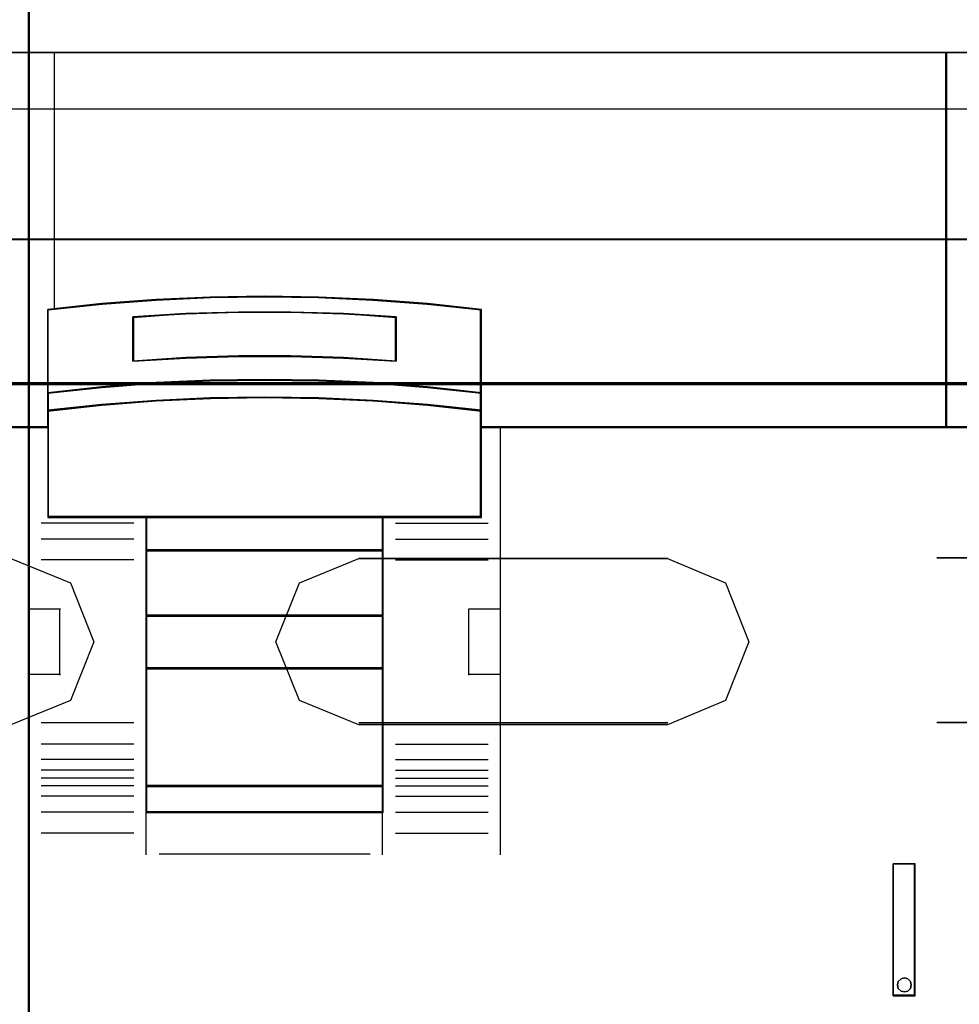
# Model space of a CAD drawing. Header units: millimetres. Extents: x 18084 to 52399, y 38174 to 56392.
# Tile 255 of 256: x 25916 to 25952, y 53842 to 53879. Entities that reach past the tile are written whole.
import ezdxf

# ---------------------------------------------------------------- set-up
doc = ezdxf.new("R2010")
doc.units = ezdxf.units.MM
doc.header["$LTSCALE"] = 100
for name, color, linetype in [('30', 7, 'Continuous'), ('45', 7, 'Continuous'), ('50', 7, 'Continuous')]:
    doc.layers.add(name, color=color, linetype=linetype)

msp = doc.modelspace()

# ---------------------------------------------------------------- linework, layer by layer
at = {"layer": '30', "color": 139}
for points in [[(26293.59, 53870.846), (25858.28, 53870.846), (26293.59, 53870.846)], [(25858.28, 53865.364), (26293.59, 53865.364), (25858.28, 53865.364)], [(25941.05, 53858.661), (25929.255, 53858.661), (25941.05, 53858.661)], [(25963.015, 53858.678), (25951.308, 53858.678), (25963.015, 53858.678)], [(25929.255, 53852.38), (25941.05, 53852.38), (25929.255, 53852.38)], [(25951.308, 53852.398), (25963.015, 53852.398), (25951.308, 53852.398)]]:
    msp.add_lwpolyline(points, close=True, dxfattribs=at)
at = {"layer": '30', "color": 7}
for points in [[(25858.28, 53865.295), (26293.59, 53865.295), (26293.59, 53865.481), (26293.59, 53867.683), (26293.59, 53870.846), (26293.406, 53870.846), (25858.463, 53870.846), (25858.28, 53870.846), (25858.28, 53867.683), (25858.28, 53865.481), (25858.28, 53865.295)], [(25858.28, 53865.295), (26293.59, 53865.295), (26293.59, 53865.481), (26293.59, 53867.683), (26293.59, 53870.846), (26293.406, 53870.846), (25858.463, 53870.846), (25858.28, 53870.846), (25858.28, 53867.683), (25858.28, 53865.481), (25858.28, 53865.295)], [(25858.28, 53865.295), (26293.59, 53865.295), (26293.59, 53865.481), (26293.59, 53867.683), (26293.59, 53870.846), (26293.406, 53870.846), (25858.463, 53870.846), (25858.28, 53870.846), (25858.28, 53867.683), (25858.28, 53865.481), (25858.28, 53865.295)], [(25901.109, 53855.47), (25902.062, 53857.732), (25904.245, 53858.661), (25915.987, 53858.661), (25918.262, 53857.732), (25919.153, 53855.47), (25918.262, 53853.24), (25915.987, 53852.311), (25904.245, 53852.311), (25902.062, 53853.24), (25901.109, 53855.47)], [(25901.109, 53855.47), (25902.062, 53857.732), (25904.245, 53858.661), (25915.987, 53858.661), (25918.262, 53857.732), (25919.153, 53855.47), (25918.262, 53853.24), (25915.987, 53852.311), (25904.245, 53852.311), (25902.062, 53853.24), (25901.109, 53855.47)], [(25901.109, 53855.47), (25902.062, 53857.732), (25904.245, 53858.661), (25915.987, 53858.661), (25918.262, 53857.732), (25919.153, 53855.47), (25918.262, 53853.24), (25915.987, 53852.311), (25904.245, 53852.311), (25902.062, 53853.24), (25901.109, 53855.47)], [(25926.099, 53855.47), (25926.991, 53857.732), (25929.266, 53858.661), (25941.039, 53858.661), (25943.252, 53857.732), (25944.143, 53855.47), (25943.252, 53853.24), (25941.039, 53852.311), (25929.266, 53852.311), (25926.991, 53853.24), (25926.099, 53855.47)], [(25926.099, 53855.47), (25926.991, 53857.732), (25929.266, 53858.661), (25941.039, 53858.661), (25943.252, 53857.732), (25944.143, 53855.47), (25943.252, 53853.24), (25941.039, 53852.311), (25929.266, 53852.311), (25926.991, 53853.24), (25926.099, 53855.47)], [(25926.099, 53855.47), (25926.991, 53857.732), (25929.266, 53858.661), (25941.039, 53858.661), (25943.252, 53857.732), (25944.143, 53855.47), (25943.252, 53853.24), (25941.039, 53852.311), (25929.266, 53852.311), (25926.991, 53853.24), (25926.099, 53855.47)]]:
    msp.add_lwpolyline(points, close=True, dxfattribs=at)
at = {"layer": '30', "color": 59}
for points in [[(25858.28, 53865.295), (26293.59, 53865.295), (26293.59, 53865.481), (26293.59, 53867.683), (26293.59, 53870.846), (26293.406, 53870.846), (25858.463, 53870.846), (25858.28, 53870.846), (25858.28, 53867.683), (25858.28, 53865.481), (25858.28, 53865.295)], [(25858.312, 53865.327), (26293.555, 53865.327), (26293.555, 53865.511), (26293.555, 53867.687), (26293.555, 53870.814), (26293.371, 53870.814), (25858.496, 53870.814), (25858.312, 53870.814), (25858.312, 53867.687), (25858.312, 53865.511), (25858.312, 53865.327)], [(25901.109, 53855.47), (25902.062, 53857.732), (25904.245, 53858.661), (25915.987, 53858.661), (25918.262, 53857.732), (25919.153, 53855.47), (25918.262, 53853.24), (25915.987, 53852.311), (25904.245, 53852.311), (25902.062, 53853.24), (25901.109, 53855.47)], [(25926.099, 53855.47), (25926.991, 53857.732), (25929.266, 53858.661), (25941.039, 53858.661), (25943.252, 53857.732), (25944.143, 53855.47), (25943.252, 53853.24), (25941.039, 53852.311), (25929.266, 53852.311), (25926.991, 53853.24), (25926.099, 53855.47)]]:
    msp.add_lwpolyline(points, close=True, dxfattribs=at)
at = {"layer": '30', "color": 7}
msp.add_lwpolyline([(26293.59, 53865.364), (25858.28, 53865.364)], dxfattribs=at)
msp.add_lwpolyline([(26293.59, 53865.364), (25858.28, 53865.364)], dxfattribs=at)
msp.add_lwpolyline([(26293.59, 53865.364), (25858.28, 53865.364)], dxfattribs=at)
at = {"layer": '30', "color": 59}
msp.add_lwpolyline([(26293.59, 53865.364), (25858.28, 53865.364)], dxfattribs=at)
at = {"layer": '45', "color": 7}
for p, q in [((25916.646, 53896.977), (25916.646, 53813.975)), ((25916.696, 53813.975), (25916.696, 53896.977)), ((25916.696, 53877.974), (25915.655, 53877.974)), ((25951.688, 53877.974), (25916.646, 53877.974)), ((25916.646, 53877.974), (25916.646, 53863.651)), ((25916.696, 53863.651), (25916.696, 53877.974)), ((25951.654, 53877.974), (25951.654, 53863.651)), ((25952.697, 53877.974), (25951.654, 53877.974)), ((25951.654, 53877.974), (25951.654, 53877.974)), ((25951.688, 53863.651), (25951.688, 53877.974)), ((25951.688, 53877.974), (25951.688, 53877.974)), ((25923.588, 53868.613), (25925.661, 53868.646)), ((25925.668, 53868.669), (25923.593, 53868.635)), ((25925.661, 53868.646), (25927.728, 53868.613)), ((25927.738, 53868.635), (25925.668, 53868.669)), ((25919.459, 53868.386), (25917.394, 53868.164)), ((25917.396, 53868.144), (25919.458, 53868.365)), ((25919.458, 53868.365), (25921.52, 53868.519)), ((25921.523, 53868.541), (25919.459, 53868.386)), ((25921.52, 53868.519), (25923.588, 53868.613)), ((25923.593, 53868.635), (25921.523, 53868.541)), ((25927.728, 53868.613), (25929.79, 53868.519)), ((25929.803, 53868.541), (25927.738, 53868.635)), ((25929.79, 53868.519), (25931.863, 53868.365)), ((25931.878, 53868.386), (25929.803, 53868.541)), ((25931.863, 53868.365), (25933.925, 53868.144)), ((25933.943, 53868.164), (25931.878, 53868.386)), ((25917.394, 53868.164), (25917.394, 53864.966)), ((25917.396, 53864.969), (25917.396, 53868.144)), ((25920.644, 53867.878), (25922.656, 53868.002)), ((25922.656, 53868.002), (25920.644, 53867.878)), ((25922.666, 53867.988), (25920.661, 53867.867)), ((25922.656, 53868.002), (25924.668, 53868.063)), ((25924.668, 53868.063), (25922.656, 53868.002)), ((25924.672, 53868.048), (25922.666, 53867.988)), ((25924.668, 53868.063), (25926.669, 53868.063)), ((25926.669, 53868.063), (25924.668, 53868.063)), ((25926.666, 53868.048), (25924.672, 53868.048)), ((25928.671, 53867.988), (25926.666, 53868.048)), ((25926.669, 53868.063), (25928.681, 53868.002)), ((25928.681, 53868.002), (25926.669, 53868.063)), ((25930.671, 53867.867), (25928.671, 53867.988)), ((25928.681, 53868.002), (25930.688, 53867.878)), ((25930.688, 53867.878), (25928.681, 53868.002)), ((25933.925, 53868.144), (25933.925, 53864.969)), ((25933.943, 53864.966), (25933.943, 53868.164)), ((25920.644, 53866.187), (25920.644, 53867.878)), ((25920.644, 53867.878), (25920.644, 53866.187)), ((25920.661, 53867.867), (25920.661, 53866.202)), ((25930.671, 53866.202), (25930.671, 53867.867)), ((25930.688, 53867.878), (25930.688, 53866.187)), ((25930.688, 53867.878), (25930.688, 53867.878)), ((25930.688, 53866.187), (25930.688, 53867.878)), ((25922.656, 53866.305), (25920.644, 53866.187)), ((25920.644, 53866.187), (25922.656, 53866.305)), ((25920.661, 53866.202), (25922.666, 53866.318)), ((25924.668, 53866.361), (25922.656, 53866.305)), ((25922.656, 53866.305), (25924.668, 53866.361)), ((25922.666, 53866.318), (25924.672, 53866.373)), ((25926.669, 53866.361), (25924.668, 53866.361)), ((25924.668, 53866.361), (25926.669, 53866.361)), ((25924.672, 53866.373), (25926.666, 53866.373)), ((25926.666, 53866.373), (25928.671, 53866.318)), ((25926.666, 53866.373), (25926.666, 53866.373)), ((25928.681, 53866.305), (25926.669, 53866.361)), ((25926.669, 53866.361), (25928.681, 53866.305)), ((25926.669, 53866.361), (25926.669, 53866.361)), ((25928.671, 53866.318), (25930.671, 53866.202)), ((25930.688, 53866.187), (25928.681, 53866.305)), ((25928.681, 53866.305), (25930.688, 53866.187)), ((25921.523, 53865.376), (25919.459, 53865.212)), ((25919.459, 53865.188), (25921.523, 53865.349)), ((25921.532, 53865.362), (25919.472, 53865.202)), ((25923.593, 53865.467), (25921.523, 53865.376)), ((25921.523, 53865.349), (25923.593, 53865.438)), ((25923.597, 53865.45), (25921.532, 53865.362)), ((25925.668, 53865.495), (25923.593, 53865.467)), ((25923.593, 53865.438), (25925.668, 53865.466)), ((25925.668, 53865.478), (25923.597, 53865.45)), ((25927.738, 53865.467), (25925.668, 53865.495)), ((25927.734, 53865.45), (25925.668, 53865.478)), ((25925.668, 53865.466), (25927.738, 53865.438)), ((25929.794, 53865.362), (25927.734, 53865.45)), ((25929.803, 53865.376), (25927.738, 53865.467)), ((25927.738, 53865.438), (25929.803, 53865.349)), ((25927.738, 53865.438), (25927.738, 53865.438)), ((25931.865, 53865.202), (25929.794, 53865.362)), ((25931.878, 53865.212), (25929.803, 53865.376)), ((25929.803, 53865.349), (25931.878, 53865.188)), ((25919.459, 53865.212), (25917.394, 53864.986)), ((25917.394, 53864.966), (25919.459, 53865.188)), ((25917.394, 53864.986), (25917.394, 53864.284)), ((25917.396, 53864.285), (25917.396, 53864.969)), ((25919.472, 53865.202), (25917.412, 53864.982)), ((25917.412, 53864.982), (25917.412, 53864.299)), ((25933.925, 53864.982), (25931.865, 53865.202)), ((25933.943, 53864.986), (25931.878, 53865.212)), ((25931.878, 53865.188), (25933.943, 53864.966)), ((25933.925, 53864.299), (25933.925, 53864.982)), ((25933.925, 53864.969), (25933.925, 53864.285)), ((25933.943, 53864.284), (25933.943, 53864.986)), ((25919.459, 53864.535), (25917.394, 53864.313)), ((25917.394, 53864.284), (25919.459, 53864.51)), ((25919.472, 53864.522), (25917.412, 53864.302)), ((25917.412, 53864.299), (25919.472, 53864.519)), ((25921.523, 53864.69), (25919.459, 53864.535)), ((25919.459, 53864.51), (25921.523, 53864.669)), ((25921.532, 53864.676), (25919.472, 53864.522)), ((25919.472, 53864.519), (25921.532, 53864.673)), ((25923.593, 53864.784), (25921.523, 53864.69)), ((25921.523, 53864.669), (25923.593, 53864.765)), ((25923.597, 53864.77), (25921.532, 53864.676)), ((25921.532, 53864.673), (25923.597, 53864.767)), ((25925.668, 53864.818), (25923.593, 53864.784)), ((25923.593, 53864.765), (25925.668, 53864.799)), ((25925.668, 53864.803), (25923.597, 53864.77)), ((25923.597, 53864.767), (25925.668, 53864.8)), ((25927.738, 53864.784), (25925.668, 53864.818)), ((25927.734, 53864.77), (25925.668, 53864.803)), ((25925.668, 53864.8), (25927.734, 53864.767)), ((25925.668, 53864.799), (25927.738, 53864.765)), ((25929.794, 53864.676), (25927.734, 53864.77)), ((25927.734, 53864.767), (25929.794, 53864.673)), ((25929.803, 53864.69), (25927.738, 53864.784)), ((25927.738, 53864.765), (25929.803, 53864.669)), ((25931.865, 53864.522), (25929.794, 53864.676)), ((25929.794, 53864.673), (25931.865, 53864.519)), ((25929.794, 53864.673), (25929.794, 53864.673)), ((25931.878, 53864.535), (25929.803, 53864.69)), ((25929.803, 53864.669), (25931.878, 53864.51)), ((25929.803, 53864.669), (25929.803, 53864.669)), ((25933.925, 53864.302), (25931.865, 53864.522)), ((25931.865, 53864.519), (25933.925, 53864.299)), ((25933.943, 53864.313), (25931.878, 53864.535)), ((25931.878, 53864.51), (25933.943, 53864.284)), ((25917.394, 53864.313), (25917.394, 53863.676)), ((25917.396, 53863.651), (25917.396, 53864.285)), ((25917.412, 53864.302), (25917.412, 53863.669)), ((25933.925, 53863.669), (25933.925, 53864.302)), ((25933.925, 53864.285), (25933.925, 53863.651)), ((25933.943, 53863.676), (25933.943, 53864.313)), ((25915.655, 53863.651), (25916.696, 53863.651)), ((25916.646, 53863.651), (25917.396, 53863.651)), ((25917.394, 53863.676), (25917.394, 53860.224)), ((25917.394, 53863.676), (25917.394, 53863.676)), ((25917.412, 53863.669), (25917.412, 53860.239)), ((25917.412, 53863.669), (25917.412, 53863.669)), ((25933.925, 53860.239), (25933.925, 53863.669)), ((25933.925, 53863.651), (25934.664, 53863.651)), ((25933.943, 53860.224), (25933.943, 53863.676)), ((25934.664, 53863.651), (25951.688, 53863.651)), ((25951.654, 53863.651), (25952.697, 53863.651)), ((25917.394, 53860.224), (25921.148, 53860.224)), ((25917.412, 53860.239), (25921.157, 53860.239)), ((25930.186, 53860.259), (25921.141, 53860.259)), ((25921.141, 53860.259), (25921.141, 53858.949)), ((25921.148, 53860.224), (25930.178, 53860.224)), ((25930.169, 53860.242), (25921.156, 53860.242)), ((25921.156, 53860.242), (25921.156, 53858.964)), ((25921.157, 53860.239), (25930.169, 53860.239)), ((25930.169, 53858.964), (25930.169, 53860.242)), ((25930.169, 53860.242), (25930.169, 53860.242)), ((25930.169, 53860.239), (25933.925, 53860.239)), ((25930.178, 53860.224), (25933.943, 53860.224)), ((25930.186, 53858.949), (25930.186, 53860.259)), ((25930.186, 53860.259), (25930.186, 53860.259)), ((25930.186, 53858.984), (25921.141, 53858.984)), ((25921.141, 53858.984), (25921.141, 53856.457)), ((25921.141, 53858.949), (25930.186, 53858.949)), ((25930.169, 53858.966), (25921.156, 53858.966)), ((25921.156, 53858.966), (25921.156, 53856.472)), ((25921.156, 53858.964), (25930.169, 53858.964)), ((25930.169, 53856.472), (25930.169, 53858.966)), ((25930.169, 53858.966), (25930.169, 53858.966)), ((25930.186, 53856.457), (25930.186, 53858.984)), ((25930.186, 53858.984), (25930.186, 53858.984)), ((25930.186, 53856.492), (25921.141, 53856.492)), ((25921.141, 53856.492), (25921.141, 53854.45)), ((25921.141, 53856.457), (25930.186, 53856.457)), ((25930.169, 53856.475), (25921.156, 53856.475)), ((25921.156, 53856.475), (25921.156, 53854.465)), ((25921.156, 53856.472), (25930.169, 53856.472)), ((25930.169, 53854.465), (25930.169, 53856.475)), ((25930.169, 53856.475), (25930.169, 53856.475)), ((25930.186, 53854.45), (25930.186, 53856.492)), ((25930.186, 53856.492), (25930.186, 53856.492)), ((25930.186, 53854.485), (25921.141, 53854.485)), ((25921.141, 53854.485), (25921.141, 53849.956)), ((25921.141, 53854.45), (25930.186, 53854.45)), ((25930.169, 53854.467), (25921.156, 53854.467)), ((25921.156, 53854.467), (25921.156, 53849.971)), ((25921.156, 53854.465), (25930.169, 53854.465)), ((25930.169, 53849.971), (25930.169, 53854.467)), ((25930.169, 53854.467), (25930.169, 53854.467)), ((25930.186, 53849.956), (25930.186, 53854.485)), ((25930.186, 53854.485), (25930.186, 53854.485)), ((25930.186, 53849.991), (25921.141, 53849.991)), ((25921.141, 53849.991), (25921.141, 53848.961)), ((25921.141, 53849.956), (25930.186, 53849.956)), ((25930.169, 53849.973), (25921.156, 53849.973)), ((25921.156, 53849.973), (25921.156, 53848.976)), ((25921.156, 53849.971), (25930.169, 53849.971)), ((25930.169, 53848.976), (25930.169, 53849.973)), ((25930.169, 53849.973), (25930.169, 53849.973)), ((25930.186, 53848.961), (25930.186, 53849.991)), ((25930.186, 53849.991), (25930.186, 53849.991)), ((25921.141, 53848.961), (25930.186, 53848.961)), ((25921.156, 53848.976), (25930.169, 53848.976)), ((25949.649, 53846.998), (25949.649, 53841.963)), ((25950.488, 53846.998), (25949.649, 53846.998)), ((25949.649, 53846.998), (25949.649, 53846.998)), ((25950.488, 53841.963), (25950.488, 53846.998)), ((25949.803, 53842.377), (25949.838, 53842.513)), ((25949.838, 53842.248), (25949.803, 53842.377)), ((25949.838, 53842.513), (25949.945, 53842.613)), ((25949.945, 53842.613), (25950.075, 53842.648)), ((25950.075, 53842.648), (25950.204, 53842.613)), ((25950.204, 53842.613), (25950.311, 53842.513)), ((25950.311, 53842.513), (25950.334, 53842.377)), ((25950.311, 53842.513), (25950.311, 53842.513)), ((25950.334, 53842.377), (25950.311, 53842.248)), ((25949.649, 53841.963), (25950.488, 53841.963)), ((25949.945, 53842.147), (25949.838, 53842.248)), ((25950.075, 53842.112), (25949.945, 53842.147)), ((25950.204, 53842.147), (25950.075, 53842.112)), ((25950.311, 53842.248), (25950.204, 53842.147))]:
    msp.add_line(p, q, dxfattribs=at)
at = {"layer": '45', "color": 139}
for p, q in [((25916.646, 53896.977), (25916.646, 53813.975)), ((25916.696, 53813.975), (25916.696, 53896.977)), ((25880.646, 53877.974), (25916.696, 53877.974)), ((25916.646, 53877.974), (25952.697, 53877.974)), ((25951.673, 53877.957), (25916.661, 53877.957)), ((25916.661, 53877.957), (25916.661, 53863.666)), ((25951.654, 53863.651), (25951.654, 53877.974)), ((25951.673, 53863.666), (25951.673, 53877.957)), ((25951.673, 53877.957), (25951.673, 53877.957)), ((25925.668, 53868.669), (25923.593, 53868.633)), ((25923.597, 53868.617), (25925.668, 53868.65)), ((25927.738, 53868.633), (25925.668, 53868.669)), ((25925.668, 53868.65), (25927.733, 53868.617)), ((25919.459, 53868.368), (25917.394, 53868.133)), ((25917.411, 53868.149), (25919.471, 53868.369)), ((25921.523, 53868.533), (25919.459, 53868.368)), ((25919.471, 53868.369), (25921.531, 53868.523)), ((25923.593, 53868.633), (25921.523, 53868.533)), ((25921.531, 53868.523), (25923.597, 53868.617)), ((25927.733, 53868.617), (25929.794, 53868.523)), ((25929.803, 53868.533), (25927.738, 53868.633)), ((25929.794, 53868.523), (25931.865, 53868.369)), ((25931.878, 53868.368), (25929.803, 53868.533)), ((25931.865, 53868.369), (25933.925, 53868.149)), ((25933.943, 53868.133), (25931.878, 53868.368)), ((25917.394, 53868.168), (25917.394, 53860.224)), ((25917.411, 53864.981), (25917.411, 53868.149)), ((25922.656, 53867.991), (25920.644, 53867.847)), ((25924.668, 53868.063), (25922.656, 53867.991)), ((25926.669, 53868.063), (25924.668, 53868.063)), ((25928.681, 53867.991), (25926.669, 53868.063)), ((25930.688, 53867.847), (25928.681, 53867.991)), ((25933.908, 53860.224), (25933.908, 53868.168)), ((25933.925, 53868.149), (25933.925, 53864.981)), ((25920.644, 53866.187), (25920.644, 53867.882)), ((25930.653, 53866.187), (25930.653, 53867.882)), ((25924.668, 53866.391), (25922.656, 53866.325)), ((25926.669, 53866.391), (25924.668, 53866.391)), ((25928.681, 53866.325), (25926.669, 53866.391)), ((25922.656, 53866.325), (25920.644, 53866.187)), ((25930.688, 53866.187), (25928.681, 53866.325)), ((25921.523, 53865.372), (25919.459, 53865.201)), ((25923.593, 53865.466), (25921.523, 53865.372)), ((25925.668, 53865.495), (25923.593, 53865.466)), ((25927.738, 53865.466), (25925.668, 53865.495)), ((25929.803, 53865.372), (25927.738, 53865.466)), ((25931.878, 53865.201), (25929.803, 53865.372)), ((25919.459, 53865.201), (25917.394, 53864.966)), ((25917.411, 53864.299), (25917.411, 53864.981)), ((25933.943, 53864.966), (25931.878, 53865.201)), ((25933.925, 53864.981), (25933.925, 53864.299)), ((25919.459, 53864.519), (25917.394, 53864.284)), ((25919.472, 53864.522), (25917.412, 53864.302)), ((25921.523, 53864.683), (25919.459, 53864.519)), ((25921.532, 53864.676), (25919.472, 53864.522)), ((25923.593, 53864.782), (25921.523, 53864.683)), ((25923.597, 53864.77), (25921.532, 53864.676)), ((25925.668, 53864.818), (25923.593, 53864.782)), ((25925.668, 53864.803), (25923.597, 53864.77)), ((25927.738, 53864.782), (25925.668, 53864.818)), ((25927.734, 53864.77), (25925.668, 53864.803)), ((25929.794, 53864.676), (25927.734, 53864.77)), ((25929.803, 53864.683), (25927.738, 53864.782)), ((25931.865, 53864.522), (25929.794, 53864.676)), ((25931.878, 53864.519), (25929.803, 53864.683)), ((25933.925, 53864.302), (25931.865, 53864.522)), ((25933.943, 53864.284), (25931.878, 53864.519)), ((25917.411, 53863.666), (25917.411, 53864.299)), ((25917.412, 53864.302), (25917.412, 53863.669)), ((25933.925, 53863.669), (25933.925, 53864.302)), ((25933.925, 53864.299), (25933.925, 53863.666)), ((25916.696, 53863.686), (25897.907, 53863.686)), ((25917.429, 53863.686), (25916.646, 53863.686)), ((25916.661, 53863.666), (25917.411, 53863.666)), ((25917.412, 53863.669), (25917.412, 53860.239)), ((25917.412, 53863.669), (25917.412, 53863.669)), ((25952.697, 53863.686), (25933.908, 53863.686)), ((25933.925, 53860.239), (25933.925, 53863.669)), ((25933.925, 53863.666), (25934.663, 53863.666)), ((25934.646, 53863.686), (25934.646, 53847.343)), ((25934.663, 53863.666), (25951.673, 53863.666)), ((25920.679, 53860.001), (25917.141, 53860.001)), ((25933.943, 53860.259), (25917.394, 53860.259)), ((25917.412, 53860.239), (25921.157, 53860.239)), ((25921.141, 53860.259), (25921.141, 53848.961)), ((25921.141, 53860.259), (25930.186, 53860.259)), ((25921.157, 53860.239), (25930.169, 53860.239)), ((25930.151, 53860.259), (25930.151, 53848.961)), ((25930.169, 53860.239), (25933.925, 53860.239)), ((25930.653, 53860.001), (25934.196, 53860.001)), ((25920.679, 53859.396), (25917.141, 53859.396)), ((25930.653, 53859.396), (25934.196, 53859.396)), ((25921.141, 53858.984), (25930.186, 53858.984)), ((25920.679, 53858.599), (25917.141, 53858.599)), ((25930.653, 53858.599), (25934.196, 53858.599)), ((25916.646, 53856.733), (25917.876, 53856.733)), ((25917.841, 53856.733), (25917.841, 53854.207)), ((25933.456, 53854.207), (25933.456, 53856.733)), ((25933.456, 53856.733), (25934.68, 53856.733)), ((25921.141, 53856.492), (25930.186, 53856.492)), ((25921.138, 53854.487), (25930.184, 53854.487)), ((25930.184, 53854.487), (25921.138, 53854.487)), ((25921.138, 53854.487), (25921.138, 53849.954)), ((25921.141, 53854.485), (25930.186, 53854.485)), ((25930.164, 53854.467), (25921.156, 53854.467)), ((25921.156, 53854.467), (25921.156, 53849.971)), ((25930.164, 53849.971), (25930.164, 53854.467)), ((25930.164, 53854.467), (25930.164, 53854.467)), ((25930.184, 53849.954), (25930.184, 53854.487)), ((25930.184, 53854.487), (25930.184, 53854.487)), ((25916.646, 53854.241), (25917.876, 53854.241)), ((25933.456, 53854.241), (25934.68, 53854.241)), ((25920.679, 53852.378), (25917.141, 53852.378)), ((25930.653, 53852.378), (25934.196, 53852.378)), ((25920.679, 53851.574), (25917.141, 53851.574)), ((25930.653, 53851.574), (25934.196, 53851.574)), ((25920.679, 53850.981), (25917.141, 53850.981)), ((25930.653, 53850.981), (25934.196, 53850.981)), ((25920.679, 53850.579), (25917.141, 53850.579)), ((25920.679, 53850.276), (25917.141, 53850.276)), ((25930.653, 53850.579), (25934.196, 53850.579)), ((25930.653, 53850.276), (25934.196, 53850.276)), ((25920.679, 53849.973), (25917.141, 53849.973)), ((25921.138, 53849.993), (25930.184, 53849.993)), ((25921.138, 53849.954), (25930.184, 53849.954)), ((25921.141, 53849.991), (25930.186, 53849.991)), ((25921.156, 53849.971), (25930.164, 53849.971)), ((25930.653, 53849.973), (25934.196, 53849.973)), ((25920.679, 53849.579), (25917.141, 53849.579)), ((25930.653, 53849.579), (25934.196, 53849.579)), ((25920.679, 53848.978), (25917.141, 53848.978)), ((25921.141, 53848.996), (25930.186, 53848.996)), ((25921.141, 53848.996), (25921.141, 53847.343)), ((25930.151, 53848.996), (25930.151, 53847.343)), ((25930.653, 53848.978), (25934.196, 53848.978)), ((25920.679, 53848.174), (25917.141, 53848.174)), ((25930.653, 53848.174), (25934.196, 53848.174)), ((25921.643, 53847.378), (25929.689, 53847.378)), ((25949.649, 53841.963), (25949.649, 53846.998)), ((25949.649, 53846.998), (25950.488, 53846.998)), ((25950.454, 53841.963), (25950.454, 53846.998)), ((25949.838, 53842.513), (25949.803, 53842.377)), ((25949.803, 53842.377), (25949.838, 53842.248)), ((25949.945, 53842.613), (25949.838, 53842.513)), ((25950.075, 53842.648), (25949.945, 53842.613)), ((25950.204, 53842.613), (25950.075, 53842.648)), ((25950.311, 53842.513), (25950.204, 53842.613)), ((25950.334, 53842.377), (25950.311, 53842.513)), ((25950.311, 53842.248), (25950.334, 53842.377)), ((25950.334, 53842.377), (25950.334, 53842.377)), ((25949.649, 53841.998), (25950.488, 53841.998)), ((25949.838, 53842.248), (25949.945, 53842.147)), ((25949.945, 53842.147), (25950.075, 53842.112)), ((25950.075, 53842.112), (25950.204, 53842.147)), ((25950.204, 53842.147), (25950.311, 53842.248))]:
    msp.add_line(p, q, dxfattribs=at)
at = {"layer": '45', "color": 59}
for p, q in [((25916.661, 53896.96), (25916.661, 53813.992)), ((25916.681, 53813.992), (25916.681, 53896.96)), ((25925.668, 53868.669), (25923.593, 53868.635)), ((25927.738, 53868.635), (25925.668, 53868.669)), ((25919.459, 53868.386), (25917.394, 53868.164)), ((25921.523, 53868.541), (25919.459, 53868.386)), ((25923.593, 53868.635), (25921.523, 53868.541)), ((25929.803, 53868.541), (25927.738, 53868.635)), ((25931.878, 53868.386), (25929.803, 53868.541)), ((25933.943, 53868.164), (25931.878, 53868.386)), ((25917.394, 53868.164), (25917.394, 53864.966)), ((25920.644, 53867.878), (25922.656, 53868.002)), ((25922.656, 53868.002), (25920.644, 53867.878)), ((25922.666, 53867.988), (25920.661, 53867.867)), ((25922.656, 53868.002), (25924.668, 53868.063)), ((25924.668, 53868.063), (25922.656, 53868.002)), ((25924.672, 53868.048), (25922.666, 53867.988)), ((25924.668, 53868.063), (25926.669, 53868.063)), ((25926.669, 53868.063), (25924.668, 53868.063)), ((25926.666, 53868.048), (25924.672, 53868.048)), ((25928.671, 53867.988), (25926.666, 53868.048)), ((25926.669, 53868.063), (25928.681, 53868.002)), ((25928.681, 53868.002), (25926.669, 53868.063)), ((25930.671, 53867.867), (25928.671, 53867.988)), ((25928.681, 53868.002), (25930.688, 53867.878)), ((25930.688, 53867.878), (25928.681, 53868.002)), ((25933.943, 53864.966), (25933.943, 53868.164)), ((25920.644, 53866.187), (25920.644, 53867.878)), ((25920.644, 53867.878), (25920.644, 53866.187)), ((25920.661, 53867.867), (25920.661, 53866.202)), ((25930.671, 53866.202), (25930.671, 53867.867)), ((25930.688, 53867.878), (25930.688, 53866.187)), ((25930.688, 53867.878), (25930.688, 53867.878)), ((25930.688, 53866.187), (25930.688, 53867.878)), ((25922.656, 53866.305), (25920.644, 53866.187)), ((25920.644, 53866.187), (25922.656, 53866.305)), ((25920.661, 53866.202), (25922.666, 53866.318)), ((25924.668, 53866.361), (25922.656, 53866.305)), ((25922.656, 53866.305), (25924.668, 53866.361)), ((25922.666, 53866.318), (25924.672, 53866.373)), ((25926.669, 53866.361), (25924.668, 53866.361)), ((25924.668, 53866.361), (25926.669, 53866.361)), ((25924.672, 53866.373), (25926.666, 53866.373)), ((25926.666, 53866.373), (25928.671, 53866.318)), ((25926.666, 53866.373), (25926.666, 53866.373)), ((25928.681, 53866.305), (25926.669, 53866.361)), ((25926.669, 53866.361), (25928.681, 53866.305)), ((25926.669, 53866.361), (25926.669, 53866.361)), ((25928.671, 53866.318), (25930.671, 53866.202)), ((25930.688, 53866.187), (25928.681, 53866.305)), ((25928.681, 53866.305), (25930.688, 53866.187)), ((25921.523, 53865.376), (25919.459, 53865.212)), ((25919.459, 53865.188), (25921.523, 53865.349)), ((25921.532, 53865.362), (25919.472, 53865.202)), ((25923.593, 53865.467), (25921.523, 53865.376)), ((25921.523, 53865.349), (25923.593, 53865.438)), ((25923.597, 53865.45), (25921.532, 53865.362)), ((25925.668, 53865.495), (25923.593, 53865.467)), ((25923.593, 53865.438), (25925.668, 53865.466)), ((25925.668, 53865.478), (25923.597, 53865.45)), ((25927.738, 53865.467), (25925.668, 53865.495)), ((25927.734, 53865.45), (25925.668, 53865.478)), ((25925.668, 53865.466), (25927.738, 53865.438)), ((25929.794, 53865.362), (25927.734, 53865.45)), ((25929.803, 53865.376), (25927.738, 53865.467)), ((25927.738, 53865.438), (25929.803, 53865.349)), ((25927.738, 53865.438), (25927.738, 53865.438)), ((25931.865, 53865.202), (25929.794, 53865.362)), ((25931.878, 53865.212), (25929.803, 53865.376)), ((25929.803, 53865.349), (25931.878, 53865.188)), ((25919.459, 53865.212), (25917.394, 53864.986)), ((25917.394, 53864.966), (25919.459, 53865.188)), ((25917.394, 53864.986), (25917.394, 53864.284)), ((25919.472, 53865.202), (25917.412, 53864.982)), ((25917.412, 53864.982), (25917.412, 53864.299)), ((25933.925, 53864.982), (25931.865, 53865.202)), ((25933.943, 53864.986), (25931.878, 53865.212)), ((25931.878, 53865.188), (25933.943, 53864.966)), ((25933.925, 53864.299), (25933.925, 53864.982)), ((25933.943, 53864.284), (25933.943, 53864.986)), ((25919.459, 53864.535), (25917.394, 53864.313)), ((25917.394, 53864.284), (25919.459, 53864.51)), ((25917.412, 53864.299), (25919.472, 53864.519)), ((25921.523, 53864.69), (25919.459, 53864.535)), ((25919.459, 53864.51), (25921.523, 53864.669)), ((25919.472, 53864.519), (25921.532, 53864.673)), ((25923.593, 53864.784), (25921.523, 53864.69)), ((25921.523, 53864.669), (25923.593, 53864.765)), ((25921.532, 53864.673), (25923.597, 53864.767)), ((25925.668, 53864.818), (25923.593, 53864.784)), ((25923.593, 53864.765), (25925.668, 53864.799)), ((25923.597, 53864.767), (25925.668, 53864.8)), ((25927.738, 53864.784), (25925.668, 53864.818)), ((25925.668, 53864.8), (25927.734, 53864.767)), ((25925.668, 53864.799), (25927.738, 53864.765)), ((25927.734, 53864.767), (25929.794, 53864.673)), ((25929.803, 53864.69), (25927.738, 53864.784)), ((25927.738, 53864.765), (25929.803, 53864.669)), ((25929.794, 53864.673), (25931.865, 53864.519)), ((25929.794, 53864.673), (25929.794, 53864.673)), ((25931.878, 53864.535), (25929.803, 53864.69)), ((25929.803, 53864.669), (25931.878, 53864.51)), ((25929.803, 53864.669), (25929.803, 53864.669)), ((25931.865, 53864.519), (25933.925, 53864.299)), ((25933.943, 53864.313), (25931.878, 53864.535)), ((25931.878, 53864.51), (25933.943, 53864.284)), ((25917.394, 53864.313), (25917.394, 53863.676)), ((25933.943, 53863.676), (25933.943, 53864.313)), ((25917.394, 53863.676), (25917.394, 53860.224)), ((25917.394, 53863.676), (25917.394, 53863.676)), ((25933.943, 53860.224), (25933.943, 53863.676)), ((25917.394, 53860.224), (25921.148, 53860.224)), ((25930.186, 53860.259), (25921.141, 53860.259)), ((25921.141, 53860.259), (25921.141, 53858.949)), ((25921.148, 53860.224), (25930.178, 53860.224)), ((25930.169, 53860.242), (25921.156, 53860.242)), ((25921.156, 53860.242), (25921.156, 53858.964)), ((25930.169, 53858.964), (25930.169, 53860.242)), ((25930.169, 53860.242), (25930.169, 53860.242)), ((25930.178, 53860.224), (25933.943, 53860.224)), ((25930.186, 53858.949), (25930.186, 53860.259)), ((25930.186, 53860.259), (25930.186, 53860.259)), ((25930.186, 53858.984), (25921.141, 53858.984)), ((25921.141, 53858.984), (25921.141, 53856.457)), ((25921.141, 53858.949), (25930.186, 53858.949)), ((25930.169, 53858.966), (25921.156, 53858.966)), ((25921.156, 53858.966), (25921.156, 53856.472)), ((25921.156, 53858.964), (25930.169, 53858.964)), ((25930.169, 53856.472), (25930.169, 53858.966)), ((25930.169, 53858.966), (25930.169, 53858.966)), ((25930.186, 53856.457), (25930.186, 53858.984)), ((25930.186, 53858.984), (25930.186, 53858.984)), ((25930.186, 53856.492), (25921.141, 53856.492)), ((25921.141, 53856.492), (25921.141, 53854.45)), ((25921.141, 53856.457), (25930.186, 53856.457)), ((25930.169, 53856.475), (25921.156, 53856.475)), ((25921.156, 53856.475), (25921.156, 53854.465)), ((25921.156, 53856.472), (25930.169, 53856.472)), ((25930.169, 53854.465), (25930.169, 53856.475)), ((25930.169, 53856.475), (25930.169, 53856.475)), ((25930.186, 53854.45), (25930.186, 53856.492)), ((25930.186, 53856.492), (25930.186, 53856.492)), ((25930.186, 53854.485), (25921.141, 53854.485)), ((25921.141, 53854.485), (25921.141, 53849.956)), ((25921.141, 53854.45), (25930.186, 53854.45)), ((25930.169, 53854.467), (25921.156, 53854.467)), ((25921.156, 53854.467), (25921.156, 53849.971)), ((25921.156, 53854.465), (25930.169, 53854.465)), ((25930.169, 53849.971), (25930.169, 53854.467)), ((25930.169, 53854.467), (25930.169, 53854.467)), ((25930.186, 53849.956), (25930.186, 53854.485)), ((25930.186, 53854.485), (25930.186, 53854.485)), ((25930.186, 53849.991), (25921.141, 53849.991)), ((25921.141, 53849.991), (25921.141, 53848.961)), ((25921.141, 53849.956), (25930.186, 53849.956)), ((25930.169, 53849.973), (25921.156, 53849.973)), ((25921.156, 53849.973), (25921.156, 53848.976)), ((25921.156, 53849.971), (25930.169, 53849.971)), ((25930.169, 53848.976), (25930.169, 53849.973)), ((25930.169, 53849.973), (25930.169, 53849.973)), ((25930.186, 53848.961), (25930.186, 53849.991)), ((25930.186, 53849.991), (25930.186, 53849.991)), ((25921.141, 53848.961), (25930.186, 53848.961)), ((25921.156, 53848.976), (25930.169, 53848.976)), ((25949.649, 53846.998), (25949.649, 53841.963)), ((25950.488, 53846.998), (25949.649, 53846.998)), ((25949.649, 53846.998), (25949.649, 53846.998)), ((25950.488, 53841.963), (25950.488, 53846.998)), ((25949.803, 53842.377), (25949.838, 53842.513)), ((25949.838, 53842.248), (25949.803, 53842.377)), ((25949.838, 53842.513), (25949.945, 53842.613)), ((25949.945, 53842.613), (25950.075, 53842.648)), ((25950.075, 53842.648), (25950.204, 53842.613)), ((25950.204, 53842.613), (25950.311, 53842.513)), ((25950.311, 53842.513), (25950.334, 53842.377)), ((25950.311, 53842.513), (25950.311, 53842.513)), ((25950.334, 53842.377), (25950.311, 53842.248)), ((25949.649, 53841.963), (25950.488, 53841.963)), ((25949.945, 53842.147), (25949.838, 53842.248)), ((25950.075, 53842.112), (25949.945, 53842.147)), ((25950.204, 53842.147), (25950.075, 53842.112)), ((25950.311, 53842.248), (25950.204, 53842.147))]:
    msp.add_line(p, q, dxfattribs=at)
at = {"layer": '45', "color": 140}
for p, q in [((25916.696, 53877.974), (25915.655, 53877.974)), ((25916.681, 53877.957), (25915.67, 53877.957)), ((25951.688, 53877.974), (25916.646, 53877.974)), ((25916.646, 53877.974), (25916.646, 53863.651)), ((25916.681, 53863.666), (25916.681, 53877.957)), ((25916.696, 53863.651), (25916.696, 53877.974)), ((25917.643, 53877.974), (25917.643, 53868.165)), ((25951.654, 53877.974), (25951.654, 53863.651)), ((25952.697, 53877.974), (25951.654, 53877.974)), ((25951.654, 53877.974), (25951.654, 53877.974)), ((25951.671, 53877.957), (25951.671, 53863.666)), ((25952.68, 53877.957), (25951.671, 53877.957)), ((25951.671, 53877.957), (25951.671, 53877.957)), ((25951.688, 53863.651), (25951.688, 53877.974)), ((25951.688, 53877.974), (25951.688, 53877.974)), ((25923.588, 53868.613), (25925.661, 53868.646)), ((25925.661, 53868.646), (25927.728, 53868.613)), ((25917.396, 53868.144), (25919.458, 53868.365)), ((25919.458, 53868.365), (25921.52, 53868.519)), ((25921.52, 53868.519), (25923.588, 53868.613)), ((25927.728, 53868.613), (25929.79, 53868.519)), ((25929.79, 53868.519), (25931.863, 53868.365)), ((25931.863, 53868.365), (25933.925, 53868.144)), ((25917.396, 53864.969), (25917.396, 53868.144)), ((25933.925, 53868.144), (25933.925, 53864.969)), ((25917.396, 53864.285), (25917.396, 53864.969)), ((25933.925, 53864.969), (25933.925, 53864.285)), ((25917.396, 53863.651), (25917.396, 53864.285)), ((25933.925, 53864.285), (25933.925, 53863.651)), ((25915.655, 53863.651), (25916.696, 53863.651)), ((25915.67, 53863.666), (25916.681, 53863.666)), ((25916.646, 53863.651), (25917.396, 53863.651)), ((25933.925, 53863.651), (25934.664, 53863.651)), ((25934.664, 53863.651), (25951.688, 53863.651)), ((25951.654, 53863.651), (25952.697, 53863.651)), ((25951.671, 53863.666), (25952.68, 53863.666))]:
    msp.add_line(p, q, dxfattribs=at)
at = {"layer": '50', "color": 7}
msp.add_lwpolyline([(25859.86, 53830.765), (25859.86, 53875.816), (26292.01, 53875.816), (26292.01, 53830.765)], dxfattribs=at)
at = {"layer": '50', "color": 59}
msp.add_lwpolyline([(25859.86, 53875.816), (26292.01, 53875.816), (26292.01, 53830.765), (25859.86, 53830.765), (25859.86, 53875.816)], close=True, dxfattribs=at)

doc.saveas('drawing.dxf')
